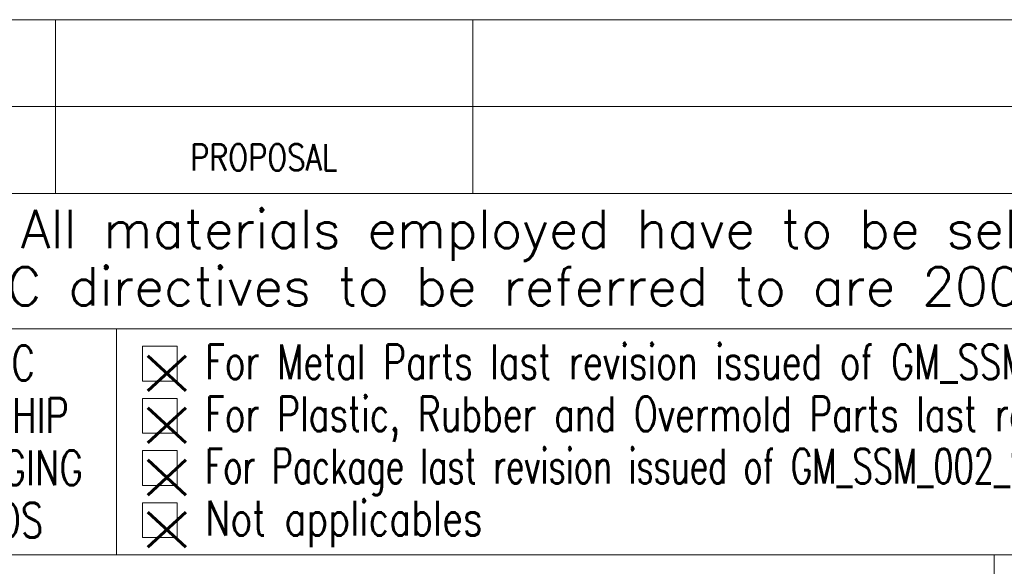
# Model space of a CAD drawing. Header units: millimetres. Extents: x 0 to 210, y 0 to 292.
# Tile 18 of 21: x 29 to 86, y 44 to 76. Entities that reach past the tile are written whole.
import ezdxf

# ---------------------------------------------------------------- set-up
doc = ezdxf.new("R2010")
doc.units = ezdxf.units.MM
doc.layers.add('1', color=7, linetype='Continuous', true_color=0xffffff)
doc.layers.add('256', color=7, linetype='Continuous', true_color=0xffffff)
doc.styles.add('blockfont', font='simplex.shx')

# ---------------------------------------------------------------- blocks, each defined once
blk = doc.blocks.new('TabularNote1')
at = {"layer": '1', "color": 172, "linetype": 'Continuous', "lineweight": 18}
for p, q in [((8, 5), (16, 5)), ((16, 5), (16, 0)), ((16, 5), (40, 5)), ((40, 5), (40, 0)), ((40, 5), (140, 5)), ((8, 0), (16, 0)), ((16, 0), (40, 0)), ((40, 0), (140, 0))]:
    blk.add_line(p, q, dxfattribs=at)

msp = doc.modelspace()

# ---------------------------------------------------------------- linework, layer by layer
at = {"layer": '256', "color": 4, "linetype": 'Continuous', "lineweight": 18}
for p, q in [((31, 72.794267), (31, 65.794267)), ((55, 72.794267), (55, 65.794267)), ((15, 70.794267), (205, 70.794267)), ((15, 58), (205, 58)), ((34.5, 58), (34.5, 45)), ((36, 57), (36, 55)), ((38, 57), (36, 57)), ((38, 57), (38, 55)), ((38, 55), (36, 55)), ((38, 54), (36, 54)), ((36, 54), (36, 52)), ((38, 54), (38, 52)), ((38, 52), (36, 52)), ((38, 51), (36, 51)), ((36, 51), (36, 49)), ((38, 51), (38, 49)), ((38, 49), (36, 49)), ((36, 48), (36, 46)), ((38, 48), (36, 48)), ((38, 48), (38, 46)), ((38, 46), (36, 46))]:
    msp.add_line(p, q, dxfattribs=at)
at = {"layer": '256', "color": 3, "linetype": 'Continuous', "lineweight": 18}
for p, q in [((15, 65.794267), (205, 65.794267)), ((23, 45), (31, 45)), ((23, 45), (31, 45)), ((31, 45), (55, 45)), ((31, 45), (55, 45)), ((55, 45), (155, 45)), ((55, 45), (155, 45)), ((85, 45), (85, 5))]:
    msp.add_line(p, q, dxfattribs=at)

# ---------------------------------------------------------------- block references
at = {"layer": '1', "color": 172, "linetype": 'Continuous', "lineweight": 18}
msp.add_blockref('TabularNote1', (15.000004, 70.794265), dxfattribs=at)

# ---------------------------------------------------------------- texts
at = {"layer": '1', "color": 3, "linetype": 'Continuous', "lineweight": 25, "char_height": 2.021, "attachment_point": 7, "line_spacing_factor": 0.903614, "style": 'blockfont'}
for insert in [(35.833613, 54.43833), (35.833613, 51.43833), (35.833613, 48.43833), (35.833613, 45.43833)]:
    msp.add_mtext('\\W1.8047;X', dxfattribs=dict(at, insert=insert))
at = {"layer": '256', "color": 1, "linetype": 'Continuous', "lineweight": 13, "insert": (42.233583, 70.925817), "char_height": 2, "attachment_point": 7, "line_spacing_factor": 0.903614, "style": 'blockfont'}
msp.add_mtext('\\W1.0880; ', dxfattribs=at)
at = {"layer": '256', "color": 4, "linetype": 'Continuous', "lineweight": 13, "insert": (38.738529, 67.125782), "char_height": 1.5, "attachment_point": 7, "line_spacing_factor": 0.903614, "style": 'blockfont'}
msp.add_mtext('\\W0.8132;PROPOSAL', dxfattribs=at)
at = {"layer": '256', "color": 3, "linetype": 'Continuous', "lineweight": 13, "line_spacing_factor": 0.903614, "style": 'blockfont'}
for s, insert, char_height, attachment_point in [('\\W1.0066;All materials employed have to be selected among RoHS compliant materials:', (29.00326, 61.917319), 2.2, 7), ('\\W1.0096;the EC directives to be referred to are 2002/95/EC and correlated subsequent ones.', (20.20326, 58.617319), 2.2, 7), ('\\W0.7492;DATALOGIC\\PWORKMANSHIP\\PAND PACKAGING\\PSTANDARDS', (24.612109, 46), 2, 8), ('\\W0.7331;For Metal Parts last revision issued of GM_SSM_010_SPM. Unless otherwise specified, surfaces shall be category ', (39.606, 54.444167), 2, 7), ('\\W0.7320;For Plastic, Rubber and Overmold Parts last revision issued of GM_SSM_004_SPP. Unless otherwise specified, surfaces shall be category', (39.606, 51.444167), 2, 7), ('\\W0.6779;For Package last revision issued of GM_SSM_002_SPS and GM_SSM_007_SPI.', (39.606, 48.444167), 2, 7), ('\\W0.7725;Not applicables', (39.606, 45.444167), 2, 7)]:
    msp.add_mtext(s, dxfattribs=dict(at, insert=insert, char_height=char_height, attachment_point=attachment_point))

doc.saveas('drawing.dxf')
